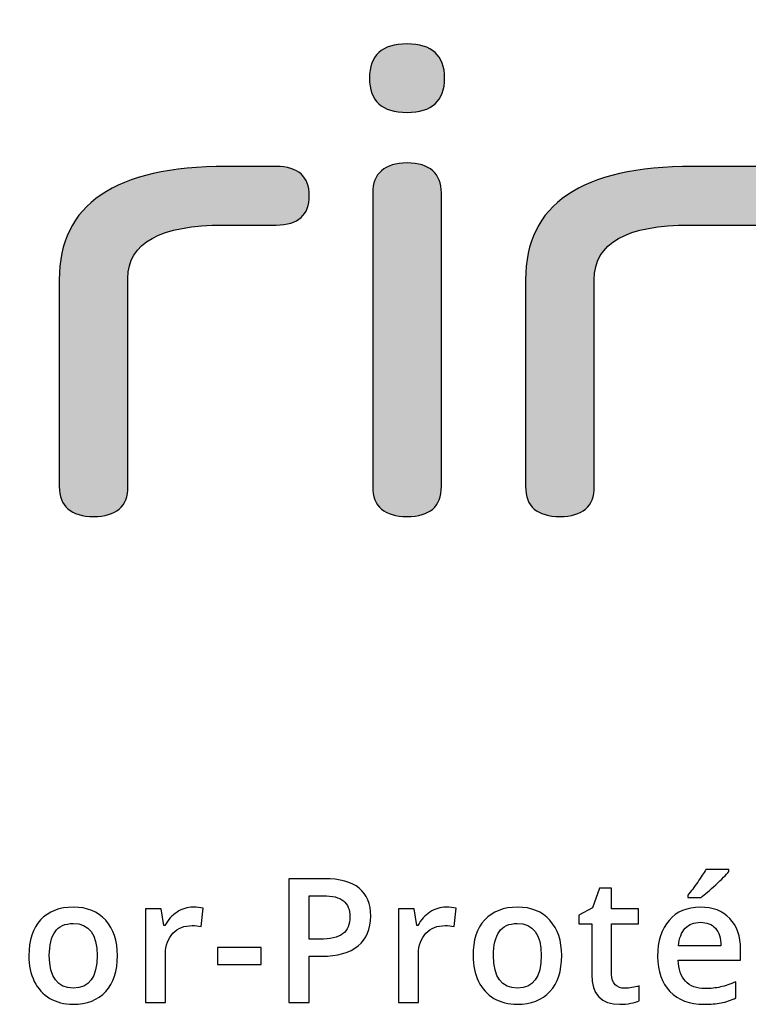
# Paper-space layout 'C6.0 DETAILS' of a CAD drawing. Header units: feet. Extents: x -24 to 101, y -3 to 30.
# Tile 11 of 29: x 38.701 to 39.072, y 15.648 to 16.148. Entities that reach past the tile are written whole.
import ezdxf

# ---------------------------------------------------------------- set-up
doc = ezdxf.new("R2010")
doc.units = ezdxf.units.FT
doc.header["$MEASUREMENT"] = 0
doc.layers.add('BDR-LOGO', color=135, linetype='Continuous')
doc.layers.add('G-TEXT-ST02', color=2, linetype='Continuous')
doc.layers.add('G-BRDR-LOGO-NPLT', color=7, linetype='Continuous', true_color=0x373a37, plot=False)
doc.layers.add('G-BRDR-LOGO-ST02', color=7, linetype='Continuous', true_color=0x373a37)

# ---------------------------------------------------------------- blocks, each defined once
blk = doc.blocks.new('A$C1309c7e8')
at = {"layer": 'G-BRDR-LOGO-ST02'}
h = blk.add_hatch(color=256, dxfattribs=at)
h.dxf.hatch_style = 1
edge = h.paths.add_edge_path()
edge.add_spline(control_points=[(-0.7458, -0.3873), (-0.7458, -0.3873), (-0.4148, -0.3873), (-0.4148, -0.3873), (-0.4109, -0.3873), (-0.4096, -0.3852), (-0.4096, -0.3823), (-0.4096, -0.3823), (-0.4096, -0.3445), (-0.4096, -0.3445), (-0.4096, -0.3112), (-0.4346, -0.2945), (-0.486, -0.2945), (-0.486, -0.2945), (-0.6673, -0.2945), (-0.6673, -0.2945), (-0.7201, -0.2945), (-0.7458, -0.3112), (-0.7458, -0.3445), (-0.7458, -0.3445), (-0.7458, -0.3873), (-0.7458, -0.3873)], knot_values=[0, 0, 0, 0, 1, 1, 1, 2, 2, 2, 3, 3, 3, 4, 4, 4, 5, 5, 5, 6, 6, 6, 7, 7, 7, 7], degree=3, periodic=0)
edge = h.paths.add_edge_path()
edge.add_spline(control_points=[(-0.7458, -0.4374), (-0.7458, -0.4374), (-0.7458, -0.4816), (-0.7458, -0.4816), (-0.7458, -0.5157), (-0.7155, -0.5331), (-0.6541, -0.5331), (-0.6541, -0.5331), (-0.5566, -0.5331), (-0.5566, -0.5331), (-0.5348, -0.5331), (-0.5236, -0.5425), (-0.5236, -0.5614), (-0.5236, -0.5803), (-0.5348, -0.5897), (-0.5566, -0.5897), (-0.5566, -0.5897), (-0.6541, -0.5897), (-0.6541, -0.5897), (-0.761, -0.5897), (-0.815, -0.5541), (-0.815, -0.4823), (-0.815, -0.4823), (-0.815, -0.3402), (-0.815, -0.3402), (-0.815, -0.272), (-0.7669, -0.2372), (-0.6713, -0.2372), (-0.6713, -0.2372), (-0.4808, -0.2372), (-0.4808, -0.2372), (-0.3871, -0.2372), (-0.3403, -0.2684), (-0.3403, -0.33), (-0.3403, -0.33), (-0.3403, -0.4113), (-0.3403, -0.4113), (-0.3403, -0.4287), (-0.3509, -0.4374), (-0.3707, -0.4374), (-0.3707, -0.4374), (-0.7458, -0.4374), (-0.7458, -0.4374)], knot_values=[0, 0, 0, 0, 1, 1, 1, 2, 2, 2, 3, 3, 3, 4, 4, 4, 5, 5, 5, 6, 6, 6, 7, 7, 7, 8, 8, 8, 9, 9, 9, 10, 10, 10, 11, 11, 11, 12, 12, 12, 13, 13, 13, 14, 14, 14, 14], degree=3, periodic=0)
edge = h.paths.add_edge_path()
edge.add_spline(control_points=[(-0.9673, -0.3525), (-0.9673, -0.3148), (-1.0003, -0.2967), (-1.0656, -0.2967), (-1.0656, -0.2967), (-1.1974, -0.2967), (-1.1974, -0.2967), (-1.262, -0.2967), (-1.295, -0.3148), (-1.295, -0.3525), (-1.295, -0.3525), (-1.295, -0.5629), (-1.295, -0.5629), (-1.295, -0.5832), (-1.3069, -0.5933), (-1.3299, -0.5933), (-1.353, -0.5933), (-1.3649, -0.5832), (-1.3649, -0.5629), (-1.3649, -0.5629), (-1.3649, -0.3525), (-1.3649, -0.3525), (-1.3649, -0.2756), (-1.3082, -0.2372), (-1.1948, -0.2372), (-1.1948, -0.2372), (-1.0675, -0.2372), (-1.0675, -0.2372), (-0.9541, -0.2372), (-0.8974, -0.2756), (-0.8974, -0.3525), (-0.8974, -0.3525), (-0.8974, -0.5629), (-0.8974, -0.5629), (-0.8974, -0.5832), (-0.9093, -0.5933), (-0.9324, -0.5933), (-0.9555, -0.5933), (-0.9673, -0.5832), (-0.9673, -0.5629), (-0.9673, -0.5629), (-0.9673, -0.3525), (-0.9673, -0.3525)], knot_values=[0, 0, 0, 0, 1, 1, 1, 2, 2, 2, 3, 3, 3, 4, 4, 4, 5, 5, 5, 6, 6, 6, 7, 7, 7, 8, 8, 8, 9, 9, 9, 10, 10, 10, 11, 11, 11, 12, 12, 12, 13, 13, 13, 14, 14, 14, 14], degree=3, periodic=0)
edge = h.paths.add_edge_path()
edge.add_spline(control_points=[(-1.5205, -0.264), (-1.5205, -0.2445), (-1.5086, -0.2336), (-1.4855, -0.2336), (-1.4624, -0.2336), (-1.4506, -0.2445), (-1.4506, -0.264), (-1.4506, -0.264), (-1.4506, -0.5629), (-1.4506, -0.5629), (-1.4506, -0.5832), (-1.4624, -0.5933), (-1.4855, -0.5933), (-1.5086, -0.5933), (-1.5205, -0.5832), (-1.5205, -0.5629), (-1.5205, -0.5629), (-1.5205, -0.264), (-1.5205, -0.264)], knot_values=[0, 0, 0, 0, 1, 1, 1, 2, 2, 2, 3, 3, 3, 4, 4, 4, 5, 5, 5, 6, 6, 6, 6], degree=3, periodic=0)
edge = h.paths.add_edge_path()
edge.add_spline(control_points=[(-1.4855, -0.1821), (-1.5112, -0.1821), (-1.5238, -0.1705), (-1.5238, -0.1473), (-1.5238, -0.1241), (-1.5112, -0.1125), (-1.4855, -0.1125), (-1.4605, -0.1125), (-1.4473, -0.1241), (-1.4473, -0.1473), (-1.4473, -0.1705), (-1.4605, -0.1821), (-1.4855, -0.1821)], knot_values=[0, 0, 0, 0, 1, 1, 1, 2, 2, 2, 3, 3, 3, 4, 4, 4, 4], degree=3, periodic=0)
edge = h.paths.add_edge_path()
edge.add_spline(control_points=[(-1.8396, -0.3525), (-1.8396, -0.2756), (-1.7829, -0.2372), (-1.6695, -0.2372), (-1.6695, -0.2372), (-1.6187, -0.2372), (-1.6187, -0.2372), (-1.5963, -0.2372), (-1.5851, -0.2474), (-1.5851, -0.2669), (-1.5851, -0.2865), (-1.5963, -0.2967), (-1.6187, -0.2967), (-1.6187, -0.2967), (-1.6721, -0.2967), (-1.6721, -0.2967), (-1.7367, -0.2967), (-1.7697, -0.3148), (-1.7697, -0.3511), (-1.7697, -0.3511), (-1.7697, -0.5629), (-1.7697, -0.5629), (-1.7697, -0.5832), (-1.7816, -0.5933), (-1.8046, -0.5933), (-1.8277, -0.5933), (-1.8396, -0.5824), (-1.8396, -0.5629), (-1.8396, -0.5629), (-1.8396, -0.3525), (-1.8396, -0.3525)], knot_values=[0, 0, 0, 0, 1, 1, 1, 2, 2, 2, 3, 3, 3, 4, 4, 4, 5, 5, 5, 6, 6, 6, 7, 7, 7, 8, 8, 8, 9, 9, 9, 10, 10, 10, 10], degree=3, periodic=0)
edge = h.paths.add_edge_path()
edge.add_spline(control_points=[(-2.038, -0.2967), (-2.038, -0.2967), (-2.038, -0.5629), (-2.038, -0.5629), (-2.038, -0.5832), (-2.0499, -0.5933), (-2.0723, -0.5933), (-2.096, -0.5933), (-2.1079, -0.5832), (-2.1079, -0.5629), (-2.1079, -0.5629), (-2.1079, -0.2967), (-2.1079, -0.2967), (-2.1079, -0.2967), (-2.1349, -0.2967), (-2.1349, -0.2967), (-2.156, -0.2967), (-2.1672, -0.2872), (-2.1672, -0.2684), (-2.1672, -0.2495), (-2.156, -0.2401), (-2.1349, -0.2401), (-2.1349, -0.2401), (-2.1079, -0.2401), (-2.1079, -0.2401), (-2.1079, -0.2401), (-2.1079, -0.1734), (-2.1079, -0.1734), (-2.1079, -0.1538), (-2.0967, -0.1429), (-2.0736, -0.1429), (-2.0499, -0.1429), (-2.038, -0.1538), (-2.038, -0.1734), (-2.038, -0.1734), (-2.038, -0.2401), (-2.038, -0.2401), (-2.038, -0.2401), (-1.9246, -0.2401), (-1.9246, -0.2401), (-1.9029, -0.2401), (-1.8917, -0.2495), (-1.8917, -0.2684), (-1.8917, -0.2872), (-1.9029, -0.2967), (-1.9246, -0.2967), (-1.9246, -0.2967), (-2.038, -0.2967), (-2.038, -0.2967)], knot_values=[0, 0, 0, 0, 1, 1, 1, 2, 2, 2, 3, 3, 3, 4, 4, 4, 5, 5, 5, 6, 6, 6, 7, 7, 7, 8, 8, 8, 9, 9, 9, 10, 10, 10, 11, 11, 11, 12, 12, 12, 13, 13, 13, 14, 14, 14, 15, 15, 15, 16, 16, 16, 16], degree=3, periodic=0)
edge = h.paths.add_edge_path()
edge.add_spline(control_points=[(-2.3011, -0.264), (-2.3011, -0.2445), (-2.2892, -0.2336), (-2.2661, -0.2336), (-2.2431, -0.2336), (-2.2312, -0.2445), (-2.2312, -0.264), (-2.2312, -0.264), (-2.2312, -0.5629), (-2.2312, -0.5629), (-2.2312, -0.5832), (-2.2431, -0.5933), (-2.2661, -0.5933), (-2.2892, -0.5933), (-2.3011, -0.5832), (-2.3011, -0.5629), (-2.3011, -0.5629), (-2.3011, -0.264), (-2.3011, -0.264)], knot_values=[0, 0, 0, 0, 1, 1, 1, 2, 2, 2, 3, 3, 3, 4, 4, 4, 5, 5, 5, 6, 6, 6, 6], degree=3, periodic=0)
edge = h.paths.add_edge_path()
edge.add_spline(control_points=[(-2.2661, -0.1821), (-2.2919, -0.1821), (-2.3044, -0.1705), (-2.3044, -0.1473), (-2.3044, -0.1241), (-2.2919, -0.1125), (-2.2661, -0.1125), (-2.2411, -0.1125), (-2.2279, -0.1241), (-2.2279, -0.1473), (-2.2279, -0.1705), (-2.2411, -0.1821), (-2.2661, -0.1821)], knot_values=[0, 0, 0, 0, 1, 1, 1, 2, 2, 2, 3, 3, 3, 4, 4, 4, 4], degree=3, periodic=0)
edge = h.paths.add_edge_path()
edge.add_spline(control_points=[(-2.6571, -0.5897), (-2.7857, -0.5897), (-2.8503, -0.5433), (-2.8503, -0.4504), (-2.8503, -0.4504), (-2.8503, -0.2249), (-2.8503, -0.2249), (-2.8503, -0.1335), (-2.787, -0.0878), (-2.6604, -0.0878), (-2.6604, -0.0878), (-2.4079, -0.0878), (-2.4079, -0.0878), (-2.3868, -0.0878), (-2.3749, -0.098), (-2.3749, -0.1175), (-2.3749, -0.1371), (-2.3868, -0.1473), (-2.4079, -0.1473), (-2.4079, -0.1473), (-2.6591, -0.1473), (-2.6591, -0.1473), (-2.7389, -0.1473), (-2.7791, -0.1734), (-2.7791, -0.2263), (-2.7791, -0.2263), (-2.7791, -0.4483), (-2.7791, -0.4483), (-2.7791, -0.5027), (-2.7382, -0.5302), (-2.6538, -0.5302), (-2.6538, -0.5302), (-2.4079, -0.5302), (-2.4079, -0.5302), (-2.3868, -0.5302), (-2.3749, -0.5404), (-2.3749, -0.5599), (-2.3749, -0.5795), (-2.3868, -0.5897), (-2.4079, -0.5897), (-2.4079, -0.5897), (-2.6571, -0.5897), (-2.6571, -0.5897)], knot_values=[0, 0, 0, 0, 1, 1, 1, 2, 2, 2, 3, 3, 3, 4, 4, 4, 5, 5, 5, 6, 6, 6, 7, 7, 7, 8, 8, 8, 9, 9, 9, 10, 10, 10, 11, 11, 11, 12, 12, 12, 13, 13, 13, 14, 14, 14, 14], degree=3, periodic=0)
edge = h.paths.add_edge_path()
edge.add_spline(control_points=[(-0.2587, -0.2035), (-0.2587, -0.2035), (-0.2497, -0.2035), (-0.2497, -0.2035), (-0.2454, -0.2035), (-0.2425, -0.2029), (-0.2409, -0.2016), (-0.2394, -0.2003), (-0.2386, -0.1986), (-0.2386, -0.1965), (-0.2386, -0.1952), (-0.239, -0.194), (-0.2397, -0.1929), (-0.2405, -0.1918), (-0.2415, -0.191), (-0.2429, -0.1905), (-0.2442, -0.19), (-0.2467, -0.1897), (-0.2503, -0.1897), (-0.2503, -0.1897), (-0.2587, -0.1897), (-0.2587, -0.1897), (-0.2587, -0.1897), (-0.2587, -0.2035), (-0.2587, -0.2035)], knot_values=[0, 0, 0, 0, 1, 1, 1, 2, 2, 2, 3, 3, 3, 4, 4, 4, 5, 5, 5, 6, 6, 6, 7, 7, 7, 8, 8, 8, 8], degree=3, periodic=0)
edge = h.paths.add_edge_path()
edge.add_spline(control_points=[(-0.266, -0.2293), (-0.266, -0.2293), (-0.266, -0.1835), (-0.266, -0.1835), (-0.266, -0.1835), (-0.2503, -0.1835), (-0.2503, -0.1835), (-0.245, -0.1835), (-0.2411, -0.184), (-0.2387, -0.1848), (-0.2363, -0.1856), (-0.2343, -0.1871), (-0.2329, -0.1892), (-0.2315, -0.1913), (-0.2308, -0.1936), (-0.2308, -0.1959), (-0.2308, -0.1993), (-0.232, -0.2022), (-0.2344, -0.2046), (-0.2367, -0.2071), (-0.2399, -0.2085), (-0.2439, -0.2088), (-0.2422, -0.2095), (-0.2409, -0.2103), (-0.24, -0.2112), (-0.2381, -0.213), (-0.2359, -0.2161), (-0.2332, -0.2203), (-0.2332, -0.2203), (-0.2276, -0.2293), (-0.2276, -0.2293), (-0.2276, -0.2293), (-0.2366, -0.2293), (-0.2366, -0.2293), (-0.2366, -0.2293), (-0.2407, -0.222), (-0.2407, -0.222), (-0.2439, -0.2164), (-0.2465, -0.2128), (-0.2484, -0.2114), (-0.2498, -0.2103), (-0.2517, -0.2098), (-0.2543, -0.2098), (-0.2543, -0.2098), (-0.2587, -0.2098), (-0.2587, -0.2098), (-0.2587, -0.2098), (-0.2587, -0.2293), (-0.2587, -0.2293), (-0.2587, -0.2293), (-0.266, -0.2293), (-0.266, -0.2293)], knot_values=[0, 0, 0, 0, 1, 1, 1, 2, 2, 2, 3, 3, 3, 4, 4, 4, 5, 5, 5, 6, 6, 6, 7, 7, 7, 8, 8, 8, 9, 9, 9, 10, 10, 10, 11, 11, 11, 12, 12, 12, 13, 13, 13, 14, 14, 14, 15, 15, 15, 16, 16, 16, 17, 17, 17, 17], degree=3, periodic=0)
edge = h.paths.add_edge_path()
edge.add_spline(control_points=[(-0.2474, -0.1703), (-0.2534, -0.1703), (-0.2592, -0.1718), (-0.2648, -0.1749), (-0.2705, -0.1779), (-0.2749, -0.1823), (-0.2781, -0.188), (-0.2813, -0.1937), (-0.2829, -0.1996), (-0.2829, -0.2058), (-0.2829, -0.2119), (-0.2813, -0.2178), (-0.2782, -0.2234), (-0.275, -0.229), (-0.2707, -0.2334), (-0.265, -0.2365), (-0.2594, -0.2396), (-0.2535, -0.2412), (-0.2474, -0.2412), (-0.2413, -0.2412), (-0.2354, -0.2396), (-0.2298, -0.2365), (-0.2241, -0.2334), (-0.2198, -0.229), (-0.2166, -0.2234), (-0.2135, -0.2178), (-0.212, -0.2119), (-0.212, -0.2058), (-0.212, -0.1996), (-0.2136, -0.1937), (-0.2167, -0.188), (-0.2199, -0.1823), (-0.2243, -0.1779), (-0.23, -0.1749), (-0.2357, -0.1718), (-0.2415, -0.1703), (-0.2474, -0.1703)], knot_values=[0, 0, 0, 0, 1, 1, 1, 2, 2, 2, 3, 3, 3, 4, 4, 4, 5, 5, 5, 6, 6, 6, 7, 7, 7, 8, 8, 8, 9, 9, 9, 10, 10, 10, 11, 11, 11, 12, 12, 12, 12], degree=3, periodic=0)
edge = h.paths.add_edge_path()
edge.add_spline(control_points=[(-0.2474, -0.1633), (-0.2403, -0.1633), (-0.2333, -0.1651), (-0.2265, -0.1688), (-0.2197, -0.1724), (-0.2144, -0.1776), (-0.2106, -0.1845), (-0.2068, -0.1913), (-0.2049, -0.1984), (-0.2049, -0.2058), (-0.2049, -0.2131), (-0.2068, -0.2201), (-0.2105, -0.2269), (-0.2143, -0.2337), (-0.2195, -0.2389), (-0.2263, -0.2426), (-0.233, -0.2464), (-0.24, -0.2482), (-0.2474, -0.2482), (-0.2548, -0.2482), (-0.2618, -0.2464), (-0.2685, -0.2426), (-0.2753, -0.2389), (-0.2805, -0.2337), (-0.2843, -0.2269), (-0.288, -0.2201), (-0.2899, -0.2131), (-0.2899, -0.2058), (-0.2899, -0.1984), (-0.288, -0.1913), (-0.2842, -0.1845), (-0.2804, -0.1776), (-0.2751, -0.1724), (-0.2683, -0.1688), (-0.2615, -0.1651), (-0.2545, -0.1633), (-0.2474, -0.1633)], knot_values=[0, 0, 0, 0, 1, 1, 1, 2, 2, 2, 3, 3, 3, 4, 4, 4, 5, 5, 5, 6, 6, 6, 7, 7, 7, 8, 8, 8, 9, 9, 9, 10, 10, 10, 11, 11, 11, 12, 12, 12, 12], degree=3, periodic=0)
at = {"layer": 'G-BRDR-LOGO-NPLT'}
for points, knots in [([(-1.4855, -0.1821), (-1.5112, -0.1821), (-1.5238, -0.1705), (-1.5238, -0.1473), (-1.5238, -0.1241), (-1.5112, -0.1125), (-1.4855, -0.1125), (-1.4605, -0.1125), (-1.4473, -0.1241), (-1.4473, -0.1473), (-1.4473, -0.1705), (-1.4605, -0.1821), (-1.4855, -0.1821)], [0, 0, 0, 0, 1, 1, 1, 2, 2, 2, 3, 3, 3, 4, 4, 4, 4]), ([(-1.8396, -0.3525), (-1.8396, -0.2756), (-1.7829, -0.2372), (-1.6695, -0.2372), (-1.6695, -0.2372), (-1.6187, -0.2372), (-1.6187, -0.2372), (-1.5963, -0.2372), (-1.5851, -0.2474), (-1.5851, -0.2669), (-1.5851, -0.2865), (-1.5963, -0.2967), (-1.6187, -0.2967), (-1.6187, -0.2967), (-1.6721, -0.2967), (-1.6721, -0.2967), (-1.7367, -0.2967), (-1.7697, -0.3148), (-1.7697, -0.3511), (-1.7697, -0.3511), (-1.7697, -0.5629), (-1.7697, -0.5629), (-1.7697, -0.5832), (-1.7816, -0.5933), (-1.8046, -0.5933), (-1.8277, -0.5933), (-1.8396, -0.5824), (-1.8396, -0.5629), (-1.8396, -0.5629), (-1.8396, -0.3525), (-1.8396, -0.3525)], [0, 0, 0, 0, 1, 1, 1, 2, 2, 2, 3, 3, 3, 4, 4, 4, 5, 5, 5, 6, 6, 6, 7, 7, 7, 8, 8, 8, 9, 9, 9, 10, 10, 10, 10]), ([(-1.5205, -0.264), (-1.5205, -0.2445), (-1.5086, -0.2336), (-1.4855, -0.2336), (-1.4624, -0.2336), (-1.4506, -0.2445), (-1.4506, -0.264), (-1.4506, -0.264), (-1.4506, -0.5629), (-1.4506, -0.5629), (-1.4506, -0.5832), (-1.4624, -0.5933), (-1.4855, -0.5933), (-1.5086, -0.5933), (-1.5205, -0.5832), (-1.5205, -0.5629), (-1.5205, -0.5629), (-1.5205, -0.264), (-1.5205, -0.264)], [0, 0, 0, 0, 1, 1, 1, 2, 2, 2, 3, 3, 3, 4, 4, 4, 5, 5, 5, 6, 6, 6, 6]), ([(-0.9673, -0.3525), (-0.9673, -0.3148), (-1.0003, -0.2967), (-1.0656, -0.2967), (-1.0656, -0.2967), (-1.1974, -0.2967), (-1.1974, -0.2967), (-1.262, -0.2967), (-1.295, -0.3148), (-1.295, -0.3525), (-1.295, -0.3525), (-1.295, -0.5629), (-1.295, -0.5629), (-1.295, -0.5832), (-1.3069, -0.5933), (-1.3299, -0.5933), (-1.353, -0.5933), (-1.3649, -0.5832), (-1.3649, -0.5629), (-1.3649, -0.5629), (-1.3649, -0.3525), (-1.3649, -0.3525), (-1.3649, -0.2756), (-1.3082, -0.2372), (-1.1948, -0.2372), (-1.1948, -0.2372), (-1.0675, -0.2372), (-1.0675, -0.2372), (-0.9541, -0.2372), (-0.8974, -0.2756), (-0.8974, -0.3525), (-0.8974, -0.3525), (-0.8974, -0.5629), (-0.8974, -0.5629), (-0.8974, -0.5832), (-0.9093, -0.5933), (-0.9324, -0.5933), (-0.9555, -0.5933), (-0.9673, -0.5832), (-0.9673, -0.5629), (-0.9673, -0.5629), (-0.9673, -0.3525), (-0.9673, -0.3525)], [0, 0, 0, 0, 1, 1, 1, 2, 2, 2, 3, 3, 3, 4, 4, 4, 5, 5, 5, 6, 6, 6, 7, 7, 7, 8, 8, 8, 9, 9, 9, 10, 10, 10, 11, 11, 11, 12, 12, 12, 13, 13, 13, 14, 14, 14, 14]), ([(-1.1998, -0.9809), (-1.1998, -0.9809), (-1.1998, -0.9787), (-1.1998, -0.9787), (-1.1965, -0.9747), (-1.1931, -0.9702), (-1.1897, -0.9653), (-1.1862, -0.9603), (-1.1834, -0.9561), (-1.1814, -0.9526), (-1.1814, -0.9526), (-1.1579, -0.9526), (-1.1579, -0.9526), (-1.1579, -0.9526), (-1.1579, -0.9544), (-1.1579, -0.9544), (-1.1609, -0.9579), (-1.1653, -0.9624), (-1.1713, -0.968), (-1.1772, -0.9735), (-1.1823, -0.9778), (-1.1863, -0.9809), (-1.1863, -0.9809), (-1.1998, -0.9809), (-1.1998, -0.9809)], [0, 0, 0, 0, 1, 1, 1, 2, 2, 2, 3, 3, 3, 4, 4, 4, 5, 5, 5, 6, 6, 6, 7, 7, 7, 8, 8, 8, 8]), ([(-1.5225, -0.9999), (-1.5225, -1.0131), (-1.5268, -1.0232), (-1.5354, -1.0302), (-1.544, -1.0372), (-1.5563, -1.0407), (-1.5722, -1.0407), (-1.5722, -1.0407), (-1.5853, -1.0407), (-1.5853, -1.0407), (-1.5853, -1.0407), (-1.5853, -1.0879), (-1.5853, -1.0879), (-1.5853, -1.0879), (-1.6059, -1.0879), (-1.6059, -1.0879), (-1.6059, -1.0879), (-1.6059, -0.9618), (-1.6059, -0.9618), (-1.6059, -0.9618), (-1.5696, -0.9618), (-1.5696, -0.9618), (-1.5539, -0.9618), (-1.5421, -0.965), (-1.5342, -0.9715), (-1.5264, -0.9779), (-1.5225, -0.9874), (-1.5225, -0.9999)], [0, 0, 0, 0, 1, 1, 1, 2, 2, 2, 3, 3, 3, 4, 4, 4, 5, 5, 5, 6, 6, 6, 7, 7, 7, 8, 8, 8, 9, 9, 9, 9]), ([(-1.264, -1.0733), (-1.259, -1.0733), (-1.2541, -1.0725), (-1.2492, -1.0709), (-1.2492, -1.0709), (-1.2492, -1.0862), (-1.2492, -1.0862), (-1.2514, -1.0872), (-1.2543, -1.088), (-1.2578, -1.0886), (-1.2614, -1.0893), (-1.265, -1.0896), (-1.2688, -1.0896), (-1.288, -1.0896), (-1.2976, -1.0795), (-1.2976, -1.0593), (-1.2976, -1.0593), (-1.2976, -1.0079), (-1.2976, -1.0079), (-1.2976, -1.0079), (-1.3106, -1.0079), (-1.3106, -1.0079), (-1.3106, -1.0079), (-1.3106, -0.9989), (-1.3106, -0.9989), (-1.3106, -0.9989), (-1.2967, -0.9915), (-1.2967, -0.9915), (-1.2967, -0.9915), (-1.2898, -0.9713), (-1.2898, -0.9713), (-1.2898, -0.9713), (-1.2773, -0.9713), (-1.2773, -0.9713), (-1.2773, -0.9713), (-1.2773, -0.9925), (-1.2773, -0.9925), (-1.2773, -0.9925), (-1.2501, -0.9925), (-1.2501, -0.9925), (-1.2501, -0.9925), (-1.2501, -1.0079), (-1.2501, -1.0079), (-1.2501, -1.0079), (-1.2773, -1.0079), (-1.2773, -1.0079), (-1.2773, -1.0079), (-1.2773, -1.0589), (-1.2773, -1.0589), (-1.2773, -1.0638), (-1.276, -1.0674), (-1.2736, -1.0698), (-1.2712, -1.0721), (-1.268, -1.0733), (-1.264, -1.0733)], [0, 0, 0, 0, 1, 1, 1, 2, 2, 2, 3, 3, 3, 4, 4, 4, 5, 5, 5, 6, 6, 6, 7, 7, 7, 8, 8, 8, 9, 9, 9, 10, 10, 10, 11, 11, 11, 12, 12, 12, 13, 13, 13, 14, 14, 14, 15, 15, 15, 16, 16, 16, 17, 17, 17, 18, 18, 18, 18]), ([(-1.5853, -1.0234), (-1.5853, -1.0234), (-1.5744, -1.0234), (-1.5744, -1.0234), (-1.5638, -1.0234), (-1.556, -1.0216), (-1.5511, -1.0179), (-1.5461, -1.0142), (-1.5437, -1.0085), (-1.5437, -1.0006), (-1.5437, -0.9934), (-1.5459, -0.988), (-1.5503, -0.9844), (-1.5547, -0.9809), (-1.5616, -0.9791), (-1.571, -0.9791), (-1.571, -0.9791), (-1.5853, -0.9791), (-1.5853, -0.9791), (-1.5853, -0.9791), (-1.5853, -1.0234), (-1.5853, -1.0234)], [0, 0, 0, 0, 1, 1, 1, 2, 2, 2, 3, 3, 3, 4, 4, 4, 5, 5, 5, 6, 6, 6, 7, 7, 7, 7]), ([(-1.7803, -1.0401), (-1.7803, -1.0556), (-1.7843, -1.0678), (-1.7922, -1.0765), (-1.8002, -1.0853), (-1.8114, -1.0896), (-1.8256, -1.0896), (-1.8345, -1.0896), (-1.8424, -1.0876), (-1.8492, -1.0836), (-1.8561, -1.0796), (-1.8613, -1.0738), (-1.865, -1.0663), (-1.8687, -1.0587), (-1.8705, -1.05), (-1.8705, -1.0401), (-1.8705, -1.0246), (-1.8666, -1.0125), (-1.8586, -1.0038), (-1.8507, -0.9952), (-1.8395, -0.9908), (-1.8251, -0.9908), (-1.8113, -0.9908), (-1.8004, -0.9952), (-1.7923, -1.0041), (-1.7843, -1.013), (-1.7803, -1.025), (-1.7803, -1.0401)], [0, 0, 0, 0, 1, 1, 1, 2, 2, 2, 3, 3, 3, 4, 4, 4, 5, 5, 5, 6, 6, 6, 7, 7, 7, 8, 8, 8, 9, 9, 9, 9]), ([(-1.7033, -0.9908), (-1.6992, -0.9908), (-1.6958, -0.9911), (-1.6932, -0.9917), (-1.6932, -0.9917), (-1.6952, -1.0105), (-1.6952, -1.0105), (-1.6981, -1.0099), (-1.7011, -1.0095), (-1.7042, -1.0095), (-1.7123, -1.0095), (-1.7188, -1.0122), (-1.7239, -1.0174), (-1.7289, -1.0227), (-1.7314, -1.0296), (-1.7314, -1.0381), (-1.7314, -1.0381), (-1.7314, -1.0879), (-1.7314, -1.0879), (-1.7314, -1.0879), (-1.7517, -1.0879), (-1.7517, -1.0879), (-1.7517, -1.0879), (-1.7517, -0.9925), (-1.7517, -0.9925), (-1.7517, -0.9925), (-1.7358, -0.9925), (-1.7358, -0.9925), (-1.7358, -0.9925), (-1.7331, -1.0094), (-1.7331, -1.0094), (-1.7331, -1.0094), (-1.7321, -1.0094), (-1.7321, -1.0094), (-1.7289, -1.0037), (-1.7248, -0.9992), (-1.7197, -0.9958), (-1.7146, -0.9925), (-1.7092, -0.9908), (-1.7033, -0.9908)], [0, 0, 0, 0, 1, 1, 1, 2, 2, 2, 3, 3, 3, 4, 4, 4, 5, 5, 5, 6, 6, 6, 7, 7, 7, 8, 8, 8, 9, 9, 9, 10, 10, 10, 11, 11, 11, 12, 12, 12, 13, 13, 13, 13]), ([(-1.4458, -0.9908), (-1.4417, -0.9908), (-1.4383, -0.9911), (-1.4357, -0.9917), (-1.4357, -0.9917), (-1.4377, -1.0105), (-1.4377, -1.0105), (-1.4405, -1.0099), (-1.4435, -1.0095), (-1.4466, -1.0095), (-1.4547, -1.0095), (-1.4613, -1.0122), (-1.4663, -1.0174), (-1.4714, -1.0227), (-1.4739, -1.0296), (-1.4739, -1.0381), (-1.4739, -1.0381), (-1.4739, -1.0879), (-1.4739, -1.0879), (-1.4739, -1.0879), (-1.4941, -1.0879), (-1.4941, -1.0879), (-1.4941, -1.0879), (-1.4941, -0.9925), (-1.4941, -0.9925), (-1.4941, -0.9925), (-1.4783, -0.9925), (-1.4783, -0.9925), (-1.4783, -0.9925), (-1.4756, -1.0094), (-1.4756, -1.0094), (-1.4756, -1.0094), (-1.4746, -1.0094), (-1.4746, -1.0094), (-1.4714, -1.0037), (-1.4673, -0.9992), (-1.4622, -0.9958), (-1.4571, -0.9925), (-1.4516, -0.9908), (-1.4458, -0.9908)], [0, 0, 0, 0, 1, 1, 1, 2, 2, 2, 3, 3, 3, 4, 4, 4, 5, 5, 5, 6, 6, 6, 7, 7, 7, 8, 8, 8, 9, 9, 9, 10, 10, 10, 11, 11, 11, 12, 12, 12, 13, 13, 13, 13]), ([(-1.3281, -1.0401), (-1.3281, -1.0556), (-1.3321, -1.0678), (-1.3401, -1.0765), (-1.3481, -1.0853), (-1.3592, -1.0896), (-1.3735, -1.0896), (-1.3824, -1.0896), (-1.3902, -1.0876), (-1.3971, -1.0836), (-1.4039, -1.0796), (-1.4092, -1.0738), (-1.4129, -1.0663), (-1.4165, -1.0587), (-1.4184, -1.05), (-1.4184, -1.0401), (-1.4184, -1.0246), (-1.4144, -1.0125), (-1.4065, -1.0038), (-1.3986, -0.9952), (-1.3874, -0.9908), (-1.3729, -0.9908), (-1.3591, -0.9908), (-1.3482, -0.9952), (-1.3402, -1.0041), (-1.3321, -1.013), (-1.3281, -1.025), (-1.3281, -1.0401)], [0, 0, 0, 0, 1, 1, 1, 2, 2, 2, 3, 3, 3, 4, 4, 4, 5, 5, 5, 6, 6, 6, 7, 7, 7, 8, 8, 8, 9, 9, 9, 9]), ([(-1.1831, -1.0896), (-1.198, -1.0896), (-1.2096, -1.0853), (-1.2179, -1.0767), (-1.2263, -1.068), (-1.2305, -1.0561), (-1.2305, -1.0409), (-1.2305, -1.0253), (-1.2266, -1.0131), (-1.2188, -1.0042), (-1.2111, -0.9953), (-1.2004, -0.9908), (-1.1869, -0.9908), (-1.1743, -0.9908), (-1.1643, -0.9946), (-1.157, -1.0023), (-1.1497, -1.0099), (-1.1461, -1.0204), (-1.1461, -1.0338), (-1.1461, -1.0338), (-1.1461, -1.0448), (-1.1461, -1.0448), (-1.1461, -1.0448), (-1.2096, -1.0448), (-1.2096, -1.0448), (-1.2093, -1.054), (-1.2068, -1.0612), (-1.2021, -1.0661), (-1.1974, -1.0711), (-1.1908, -1.0736), (-1.1822, -1.0736), (-1.1766, -1.0736), (-1.1713, -1.0731), (-1.1665, -1.072), (-1.1616, -1.0709), (-1.1564, -1.0692), (-1.1508, -1.0667), (-1.1508, -1.0667), (-1.1508, -1.0832), (-1.1508, -1.0832), (-1.1558, -1.0855), (-1.1608, -1.0872), (-1.1658, -1.0882), (-1.1709, -1.0891), (-1.1766, -1.0896), (-1.1831, -1.0896)], [0, 0, 0, 0, 1, 1, 1, 2, 2, 2, 3, 3, 3, 4, 4, 4, 5, 5, 5, 6, 6, 6, 7, 7, 7, 8, 8, 8, 9, 9, 9, 10, 10, 10, 11, 11, 11, 12, 12, 12, 13, 13, 13, 14, 14, 14, 15, 15, 15, 15]), ([(-1.8497, -1.0401), (-1.8497, -1.0621), (-1.8415, -1.0731), (-1.8253, -1.0731), (-1.8092, -1.0731), (-1.8011, -1.0621), (-1.8011, -1.0401), (-1.8011, -1.0183), (-1.8092, -1.0074), (-1.8254, -1.0074), (-1.8339, -1.0074), (-1.8401, -1.0102), (-1.8439, -1.0158), (-1.8478, -1.0214), (-1.8497, -1.0295), (-1.8497, -1.0401)], [0, 0, 0, 0, 1, 1, 1, 2, 2, 2, 3, 3, 3, 4, 4, 4, 5, 5, 5, 5]), ([(-1.3975, -1.0401), (-1.3975, -1.0621), (-1.3894, -1.0731), (-1.3731, -1.0731), (-1.357, -1.0731), (-1.349, -1.0621), (-1.349, -1.0401), (-1.349, -1.0183), (-1.3571, -1.0074), (-1.3733, -1.0074), (-1.3818, -1.0074), (-1.388, -1.0102), (-1.3918, -1.0158), (-1.3956, -1.0214), (-1.3975, -1.0295), (-1.3975, -1.0401)], [0, 0, 0, 0, 1, 1, 1, 2, 2, 2, 3, 3, 3, 4, 4, 4, 5, 5, 5, 5]), ([(-1.1869, -1.0062), (-1.1933, -1.0062), (-1.1985, -1.0082), (-1.2023, -1.0123), (-1.2062, -1.0164), (-1.2085, -1.0223), (-1.2093, -1.0301), (-1.2093, -1.0301), (-1.166, -1.0301), (-1.166, -1.0301), (-1.1661, -1.0223), (-1.168, -1.0163), (-1.1717, -1.0122), (-1.1754, -1.0082), (-1.1804, -1.0062), (-1.1869, -1.0062)], [0, 0, 0, 0, 1, 1, 1, 2, 2, 2, 3, 3, 3, 4, 4, 4, 5, 5, 5, 5]), ([(-1.6785, -1.0492), (-1.6785, -1.0492), (-1.6785, -1.0319), (-1.6785, -1.0319), (-1.6785, -1.0319), (-1.6342, -1.0319), (-1.6342, -1.0319), (-1.6342, -1.0319), (-1.6342, -1.0492), (-1.6342, -1.0492), (-1.6342, -1.0492), (-1.6785, -1.0492), (-1.6785, -1.0492)], [0, 0, 0, 0, 1, 1, 1, 2, 2, 2, 3, 3, 3, 4, 4, 4, 4])]:
    blk.add_open_spline(points, degree=3, knots=knots, dxfattribs=at)
blk = doc.blocks.new('C_TBLK-PACTOLA_02403811')
at = {"layer": 'BDR-LOGO', "xscale": 0.5, "yscale": 0.5, "zscale": 0.5}
blk.add_blockref('A$C1309c7e8', (39.64114, 16.19232), dxfattribs=at)

psp = doc.layouts.new('C6.0 DETAILS')

# ---------------------------------------------------------------- block references
at = {"layer": 'G-TEXT-ST02'}
psp.add_blockref('C_TBLK-PACTOLA_02403811', (0, 0), dxfattribs=at)

doc.saveas('drawing.dxf')
